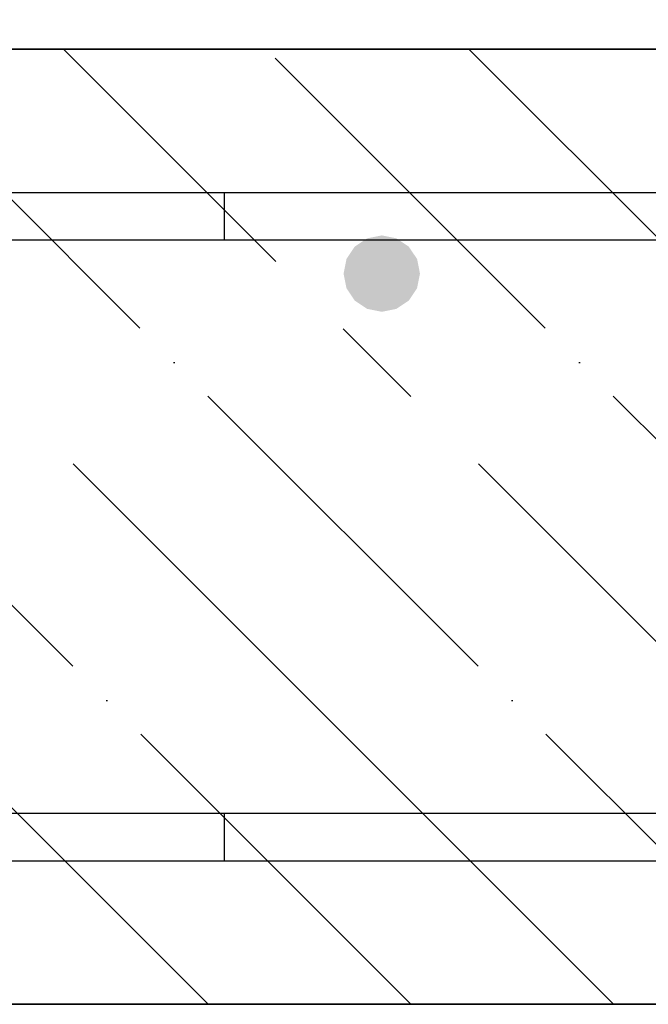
# Model space of a CAD drawing. Header units: millimetres. Extents: x -2995 to 60896, y -2809 to 57831.
# Tile 76 of 169: x 36117 to 36249, y 21252 to 21458. Entities that reach past the tile are written whole.
import ezdxf

# ---------------------------------------------------------------- set-up
doc = ezdxf.new("R2010")
doc.units = ezdxf.units.MM
doc.header["$PDMODE"] = 65
doc.linetypes.add('______11', pattern=[100, 80, -10, 0, -10])
doc.linetypes.add('______5', pattern=[220, 160, -20, 20, -20])
for name, color, linetype, lineweight in [('Арм.стержн. Арматура края', 96, 'Continuous', 35), ('Арм.стержн.горизонт. 1', 180, 'Continuous', 35), ('Размерная линия_ общее', 7, 'Continuous', 13)]:
    doc.layers.add(name, color=color, linetype=linetype, lineweight=lineweight)
doc.layers.add('Арм.стержн. вертикальными 2', color=7, linetype='Continuous', lineweight=35, true_color=0x006e00)
doc.styles.add('ISOCPEUR', font='ISOCPEUR')
doc.dimstyles.new('DIMSTYLE_5', dxfattribs={"dimtxt": 44, "dimasz": 50, "dimexe": 0, "dimexo": 0, "dimgap": 22, "dimtad": 2, "dimdec": 0, "dimrnd": 5, "dimzin": 12, "dimdsep": 46, "dimtxsty": 'ISOCPEUR', "dimblk1": 'ALL_ML_STRICH', "dimblk2": 'ALL_ML_STRICH', "dimsah": 1, "dimcen": 0, "dimclrd": 7, "dimclre": 256, "dimclrt": 7, "dimadec": 0, "dimazin": 0, "dimtfac": 1, "dimtdec": 0, "dimtix": 1, "dimtmove": 2, "dimatfit": 3, "dimfxl": 0, "dimtzin": 0, "dimlwd": 0, "dimlwe": -3, "dimarcsym": 0})

# ---------------------------------------------------------------- blocks, each defined once
blk = doc.blocks.new('ALL_ML_STRICH')
at = {"color": 0, "linetype": 'ByBlock', "lineweight": -2}
for p, q in [((0, -0.5), (0, 0.5)), ((-0.3, -0.3), (0.3, 0.3)), ((-1, 0), (0.5, 0))]:
    blk.add_line(p, q, dxfattribs=at)
blk = doc.blocks.new('*D367')
at = {"layer": 'DEFPOINTS', "color": 7, "linetype": 'Continuous', "lineweight": 13, "transparency": 33554687}
for p in [(35692.88, 21532.23), (35692.88, 21299.79), (36894.88, 21299.79)]:
    blk.add_point(p, dxfattribs=at)
at = {"layer": 'Размерная линия_ общее', "color": 253, "linetype": 'Continuous', "lineweight": -2, "true_color": 0xa0a0a0, "transparency": 33554687}
for p, q in [((35692.88, 21319.79), (35692.88, 21532.23)), ((36894.88, 21319.79), (36894.88, 21532.23))]:
    blk.add_line(p, q, dxfattribs=at)
at = {"layer": 'Размерная линия_ общее', "color": 7, "linetype": 'Continuous', "lineweight": -2, "transparency": 33554687}
blk.add_line((35692.88, 21532.23), (36894.88, 21532.23), dxfattribs=at)
at = {"layer": 'Размерная линия_ общее', "color": 7, "linetype": 'Continuous', "lineweight": 13, "transparency": 33554687, "xscale": 50, "yscale": 50, "zscale": 50, "rotation": 180}
blk.add_blockref('ALL_ML_STRICH', (35692.88, 21532.23), dxfattribs=at)
at = {"layer": 'Размерная линия_ общее', "color": 7, "linetype": 'Continuous', "lineweight": 13, "transparency": 33554687, "xscale": 50, "yscale": 50, "zscale": 50}
blk.add_blockref('ALL_ML_STRICH', (36894.88, 21532.23), dxfattribs=at)
at = {"layer": 'Размерная линия_ общее', "color": 7, "linetype": 'Continuous', "lineweight": 13, "transparency": 33554687, "insert": (36153.88, 21586.23), "char_height": 44, "width": 2.2, "attachment_point": 1, "line_spacing_factor": 0.60241, "style": 'ISOCPEUR'}
blk.add_mtext('\\W0.91;12х100=1200', dxfattribs=at)
blk = doc.blocks.new('*D371')
at = {"layer": 'DEFPOINTS', "color": 7, "linetype": 'Continuous', "lineweight": 13, "transparency": 33554687}
for p in [(35679.88, 21673.73), (35679.88, 21406.79), (36879.88, 21406.79)]:
    blk.add_point(p, dxfattribs=at)
at = {"layer": 'Размерная линия_ общее', "color": 253, "linetype": 'Continuous', "lineweight": -2, "true_color": 0xa0a0a0, "transparency": 33554687}
for p, q in [((35679.88, 21426.79), (35679.88, 21673.73)), ((36879.88, 21426.79), (36879.88, 21673.73))]:
    blk.add_line(p, q, dxfattribs=at)
at = {"layer": 'Размерная линия_ общее', "color": 7, "linetype": 'Continuous', "lineweight": -2, "transparency": 33554687}
blk.add_line((35679.88, 21673.73), (36879.88, 21673.73), dxfattribs=at)
at = {"layer": 'Размерная линия_ общее', "color": 7, "linetype": 'Continuous', "lineweight": 13, "transparency": 33554687, "xscale": 50, "yscale": 50, "zscale": 50, "rotation": 180}
blk.add_blockref('ALL_ML_STRICH', (35679.88, 21673.73), dxfattribs=at)
at = {"layer": 'Размерная линия_ общее', "color": 7, "linetype": 'Continuous', "lineweight": 13, "transparency": 33554687, "xscale": 50, "yscale": 50, "zscale": 50}
blk.add_blockref('ALL_ML_STRICH', (36879.88, 21673.73), dxfattribs=at)
at = {"layer": 'Размерная линия_ общее', "color": 7, "linetype": 'Continuous', "lineweight": 13, "transparency": 33554687, "insert": (36145.88, 21727.73), "char_height": 44, "width": 2.2, "attachment_point": 1, "line_spacing_factor": 0.60241, "style": 'ISOCPEUR'}
blk.add_mtext('\\W0.91;6х200=1200', dxfattribs=at)

msp = doc.modelspace()

# ---------------------------------------------------------------- hatches: boundary and pattern name
at = {"layer": 'Арм.стержн. вертикальными 2', "linetype": 'Continuous', "lineweight": 50, "transparency": 33554687}
msp.add_hatch(color=7, dxfattribs=at).paths.add_polyline_path([(36198.53, 21410.44), (36195.94, 21412.18), (36192.88, 21412.79), (36189.82, 21412.18), (36187.22, 21410.44), (36185.49, 21407.85), (36184.88, 21404.79), (36185.49, 21401.73), (36187.22, 21399.13), (36189.82, 21397.4), (36192.88, 21396.79), (36195.94, 21397.4), (36198.53, 21399.13), (36200.27, 21401.73), (36200.88, 21404.79), (36200.27, 21407.85)])

# ---------------------------------------------------------------- linework, layer by layer
at = {"layer": 'Арм.стержн. Арматура края', "color": 4, "linetype": 'Continuous', "lineweight": 25, "transparency": 33554687}
for points in [[(35693.22, 21421.79), (36159.88, 21421.79), (36159.88, 21411.79)], [(35693.22, 21421.79), (36159.88, 21421.79), (36159.88, 21411.79)], [(35693.22, 21421.79), (36159.88, 21421.79), (36159.88, 21411.79)], [(35693.22, 21421.79), (36159.88, 21421.79), (36159.88, 21411.79)], [(35693.22, 21421.79), (36159.88, 21421.79), (36159.88, 21411.79)], [(35693.22, 21421.79), (36159.88, 21421.79), (36159.88, 21411.79)], [(35693.22, 21421.79), (36159.88, 21421.79), (36159.88, 21411.79)], [(35693.22, 21421.79), (36159.88, 21421.79), (36159.88, 21411.79)], [(35693.22, 21421.79), (36159.88, 21421.79), (36159.88, 21411.79)], [(35693.22, 21421.79), (36159.88, 21421.79), (36159.88, 21411.79)], [(35693.22, 21421.79), (36159.88, 21421.79), (36159.88, 21411.79)], [(35693.22, 21421.79), (36159.88, 21421.79), (36159.88, 21411.79)], [(35693.22, 21421.79), (36159.88, 21421.79), (36159.88, 21411.79)], [(35693.22, 21421.79), (36159.88, 21421.79), (36159.88, 21411.79)], [(35693.22, 21421.79), (36159.88, 21421.79), (36159.88, 21411.79)], [(35693.22, 21421.79), (36159.88, 21421.79), (36159.88, 21411.79)], [(35693.22, 21421.79), (36159.88, 21421.79), (36159.88, 21411.79)], [(36159.88, 21411.79), (35693.92, 21411.79)], [(36159.88, 21411.79), (35693.92, 21411.79)], [(36159.88, 21411.79), (35693.92, 21411.79)], [(36159.88, 21411.79), (35693.92, 21411.79)], [(36159.88, 21411.79), (35693.92, 21411.79)], [(36159.88, 21411.79), (35693.92, 21411.79)], [(36159.88, 21411.79), (35693.92, 21411.79)], [(36159.88, 21411.79), (35693.92, 21411.79)], [(36159.88, 21411.79), (35693.92, 21411.79)], [(36159.88, 21411.79), (35693.92, 21411.79)], [(36159.88, 21411.79), (35693.92, 21411.79)], [(36159.88, 21411.79), (35693.92, 21411.79)], [(36159.88, 21411.79), (35693.92, 21411.79)], [(36159.88, 21411.79), (35693.92, 21411.79)], [(36159.88, 21411.79), (35693.92, 21411.79)], [(36159.88, 21411.79), (35693.92, 21411.79)], [(36159.88, 21411.79), (35693.92, 21411.79)], [(35693.92, 21291.79), (36159.88, 21291.79), (36159.88, 21281.79), (35693.22, 21281.79)], [(35693.92, 21291.79), (36159.88, 21291.79), (36159.88, 21281.79), (35693.22, 21281.79)], [(35693.92, 21291.79), (36159.88, 21291.79), (36159.88, 21281.79), (35693.22, 21281.79)], [(35693.92, 21291.79), (36159.88, 21291.79), (36159.88, 21281.79), (35693.22, 21281.79)], [(35693.92, 21291.79), (36159.88, 21291.79), (36159.88, 21281.79), (35693.22, 21281.79)], [(35693.92, 21291.79), (36159.88, 21291.79), (36159.88, 21281.79), (35693.22, 21281.79)], [(35693.92, 21291.79), (36159.88, 21291.79), (36159.88, 21281.79), (35693.22, 21281.79)], [(35693.92, 21291.79), (36159.88, 21291.79), (36159.88, 21281.79), (35693.22, 21281.79)], [(35693.92, 21291.79), (36159.88, 21291.79), (36159.88, 21281.79), (35693.22, 21281.79)], [(35693.92, 21291.79), (36159.88, 21291.79), (36159.88, 21281.79), (35693.22, 21281.79)], [(35693.92, 21291.79), (36159.88, 21291.79), (36159.88, 21281.79), (35693.22, 21281.79)], [(35693.92, 21291.79), (36159.88, 21291.79), (36159.88, 21281.79), (35693.22, 21281.79)], [(35693.92, 21291.79), (36159.88, 21291.79), (36159.88, 21281.79), (35693.22, 21281.79)], [(35693.92, 21291.79), (36159.88, 21291.79), (36159.88, 21281.79), (35693.22, 21281.79)], [(35693.92, 21291.79), (36159.88, 21291.79), (36159.88, 21281.79), (35693.22, 21281.79)], [(35693.92, 21291.79), (36159.88, 21291.79), (36159.88, 21281.79), (35693.22, 21281.79)], [(35693.92, 21291.79), (36159.88, 21291.79), (36159.88, 21281.79), (35693.22, 21281.79)]]:
    msp.add_lwpolyline(points, dxfattribs=at)
at = {"layer": 'Арм.стержн.горизонт. 1', "color": 52, "linetype": 'Continuous', "lineweight": 25, "transparency": 33554687}
msp.add_line((37089.88, 21451.79), (35639.88, 21451.79), dxfattribs=at)
at = {"layer": 'Арм.стержн.горизонт. 1', "color": 4, "linetype": 'Continuous', "lineweight": 25, "transparency": 33554687}
for points in [[(35669.88, 21421.79), (37059.88, 21421.79), (37059.88, 21411.79), (35669.88, 21411.79), (35669.88, 21421.79)], [(35669.88, 21421.79), (37059.88, 21421.79), (37059.88, 21411.79), (35669.88, 21411.79), (35669.88, 21421.79)], [(35669.88, 21421.79), (37059.88, 21421.79), (37059.88, 21411.79), (35669.88, 21411.79), (35669.88, 21421.79)], [(35669.88, 21421.79), (37059.88, 21421.79), (37059.88, 21411.79), (35669.88, 21411.79), (35669.88, 21421.79)], [(35669.88, 21421.79), (37059.88, 21421.79), (37059.88, 21411.79), (35669.88, 21411.79), (35669.88, 21421.79)], [(35669.88, 21421.79), (37059.88, 21421.79), (37059.88, 21411.79), (35669.88, 21411.79), (35669.88, 21421.79)], [(35669.88, 21421.79), (37059.88, 21421.79), (37059.88, 21411.79), (35669.88, 21411.79), (35669.88, 21421.79)], [(35669.88, 21421.79), (37059.88, 21421.79), (37059.88, 21411.79), (35669.88, 21411.79), (35669.88, 21421.79)], [(35669.88, 21421.79), (37059.88, 21421.79), (37059.88, 21411.79), (35669.88, 21411.79), (35669.88, 21421.79)], [(35669.88, 21421.79), (37059.88, 21421.79), (37059.88, 21411.79), (35669.88, 21411.79), (35669.88, 21421.79)], [(35669.88, 21421.79), (37059.88, 21421.79), (37059.88, 21411.79), (35669.88, 21411.79), (35669.88, 21421.79)], [(35669.88, 21421.79), (37059.88, 21421.79), (37059.88, 21411.79), (35669.88, 21411.79), (35669.88, 21421.79)], [(35669.88, 21421.79), (37059.88, 21421.79), (37059.88, 21411.79), (35669.88, 21411.79), (35669.88, 21421.79)], [(35669.88, 21421.79), (37059.88, 21421.79), (37059.88, 21411.79), (35669.88, 21411.79), (35669.88, 21421.79)], [(35669.88, 21421.79), (37059.88, 21421.79), (37059.88, 21411.79), (35669.88, 21411.79), (35669.88, 21421.79)], [(35669.88, 21421.79), (37059.88, 21421.79), (37059.88, 21411.79), (35669.88, 21411.79), (35669.88, 21421.79)], [(35669.88, 21421.79), (37059.88, 21421.79), (37059.88, 21411.79), (35669.88, 21411.79), (35669.88, 21421.79)], [(35669.88, 21291.79), (37059.88, 21291.79), (37059.88, 21281.79), (35669.88, 21281.79), (35669.88, 21291.79)], [(35669.88, 21291.79), (37059.88, 21291.79), (37059.88, 21281.79), (35669.88, 21281.79), (35669.88, 21291.79)], [(35669.88, 21291.79), (37059.88, 21291.79), (37059.88, 21281.79), (35669.88, 21281.79), (35669.88, 21291.79)], [(35669.88, 21291.79), (37059.88, 21291.79), (37059.88, 21281.79), (35669.88, 21281.79), (35669.88, 21291.79)], [(35669.88, 21291.79), (37059.88, 21291.79), (37059.88, 21281.79), (35669.88, 21281.79), (35669.88, 21291.79)], [(35669.88, 21291.79), (37059.88, 21291.79), (37059.88, 21281.79), (35669.88, 21281.79), (35669.88, 21291.79)], [(35669.88, 21291.79), (37059.88, 21291.79), (37059.88, 21281.79), (35669.88, 21281.79), (35669.88, 21291.79)], [(35669.88, 21291.79), (37059.88, 21291.79), (37059.88, 21281.79), (35669.88, 21281.79), (35669.88, 21291.79)], [(35669.88, 21291.79), (37059.88, 21291.79), (37059.88, 21281.79), (35669.88, 21281.79), (35669.88, 21291.79)], [(35669.88, 21291.79), (37059.88, 21291.79), (37059.88, 21281.79), (35669.88, 21281.79), (35669.88, 21291.79)], [(35669.88, 21291.79), (37059.88, 21291.79), (37059.88, 21281.79), (35669.88, 21281.79), (35669.88, 21291.79)], [(35669.88, 21291.79), (37059.88, 21291.79), (37059.88, 21281.79), (35669.88, 21281.79), (35669.88, 21291.79)], [(35669.88, 21291.79), (37059.88, 21291.79), (37059.88, 21281.79), (35669.88, 21281.79), (35669.88, 21291.79)], [(35669.88, 21291.79), (37059.88, 21291.79), (37059.88, 21281.79), (35669.88, 21281.79), (35669.88, 21291.79)], [(35669.88, 21291.79), (37059.88, 21291.79), (37059.88, 21281.79), (35669.88, 21281.79), (35669.88, 21291.79)], [(35669.88, 21291.79), (37059.88, 21291.79), (37059.88, 21281.79), (35669.88, 21281.79), (35669.88, 21291.79)], [(35669.88, 21291.79), (37059.88, 21291.79), (37059.88, 21281.79), (35669.88, 21281.79), (35669.88, 21291.79)]]:
    msp.add_lwpolyline(points, dxfattribs=at)
at = {"layer": 'Размерная линия_ общее', "color": 7, "linetype": 'Continuous', "lineweight": 35, "transparency": 33554687}
for p, q in [((37089.88, 21451.79), (35639.88, 21451.79)), ((35639.88, 21251.79), (37089.88, 21251.79))]:
    msp.add_line(p, q, dxfattribs=at)
at = {"layer": 'Размерная линия_ общее', "color": 253, "linetype": '______5', "lineweight": -3, "true_color": 0xababab, "transparency": 33554687}
for p, q in [((36156.54, 21251.79), (35956.54, 21451.79)), ((36241.4, 21251.79), (36041.4, 21451.79)), ((36326.25, 21251.79), (36126.25, 21451.79)), ((36411.1, 21251.79), (36211.1, 21451.79))]:
    msp.add_line(p, q, dxfattribs=at)
at = {"layer": 'Размерная линия_ общее', "color": 253, "linetype": '______11', "lineweight": -3, "true_color": 0xababab, "transparency": 33554687}
for p, q in [((36198.97, 21251.79), (35998.97, 21451.79)), ((36283.82, 21251.79), (36083.82, 21451.79)), ((36368.68, 21251.79), (36168.68, 21451.79))]:
    msp.add_line(p, q, dxfattribs=at)

# ---------------------------------------------------------------- dimensions: what is measured, and where the dimension line sits
at = {"layer": 'Размерная линия_ общее', "color": 7, "linetype": 'Continuous', "lineweight": 13, "transparency": 33554687}
for base, p1, p2, text, picture, middle in [((36879.88, 21673.73), (35679.88, 21426.79), (36879.88, 21426.79), '\\W0.91;6х200=1200', '*D371', (36279.88, 21695.73)), ((36894.88, 21532.23), (35692.88, 21319.79), (36894.88, 21319.79), '\\W0.91;12х100=1200', '*D367', (36293.88, 21554.23))]:
    dim = msp.add_linear_dim(base=base, p1=p1, p2=p2, text=text, dimstyle='DIMSTYLE_5', override={"dimpost": '<>', "dimclrd": 7, "dimclre": 253, "dimclrt": 7, "dimlwd": 0, "dimlwe": 65533}, dxfattribs=at)
    dim.commit()
    dim.dimension.update_dxf_attribs({"geometry": picture, "text_midpoint": middle, "dimtype": 160})

doc.saveas('drawing.dxf')
